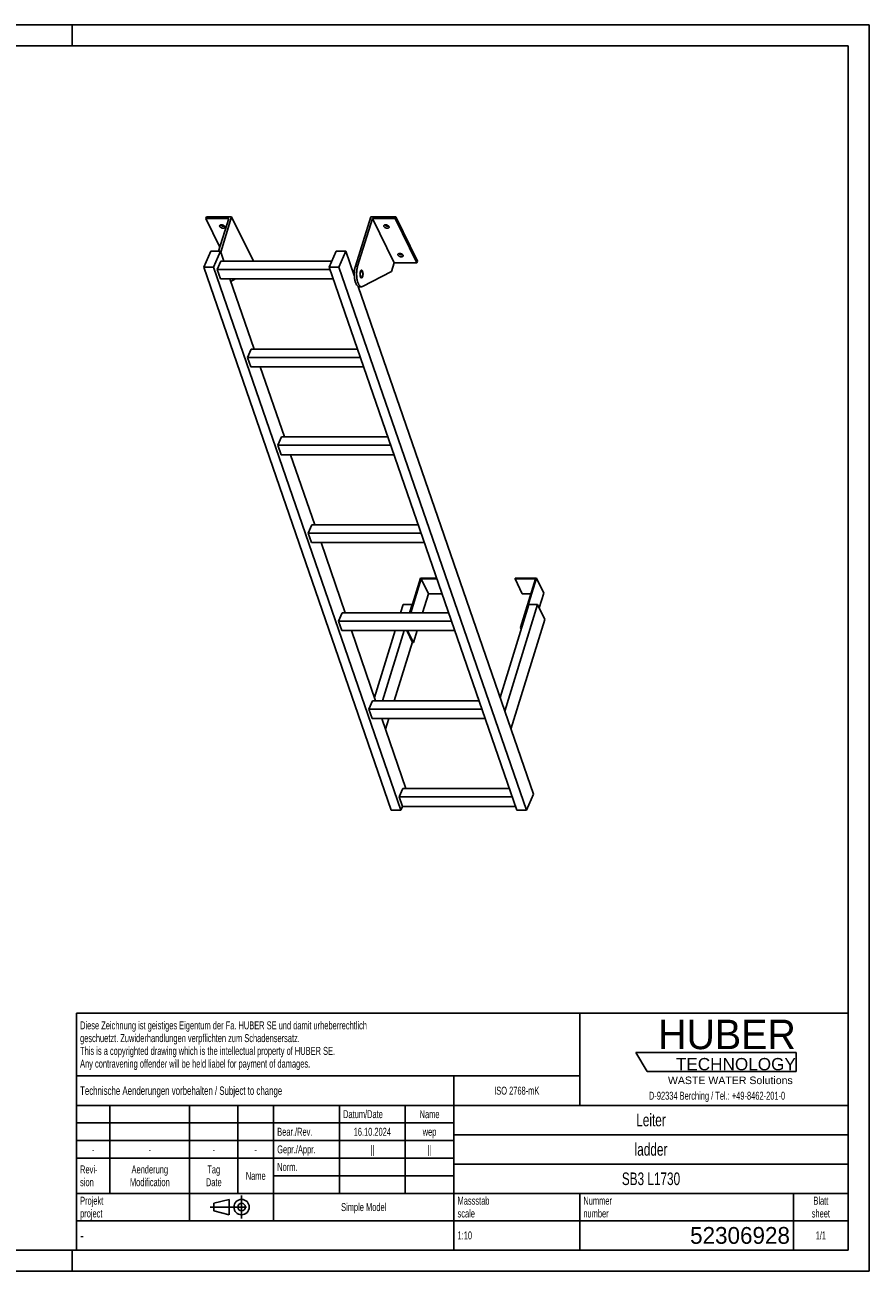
# Model space of a CAD drawing. Header units: millimetres. Extents: x 0 to 4200, y 0 to 2970.
# Tile 2 of 2: x 2187 to 4200, y 0 to 2970. Entities that reach past the tile are written whole.
import ezdxf

# ---------------------------------------------------------------- set-up
doc = ezdxf.new("R2010")
doc.units = ezdxf.units.MM
doc.header["$LTSCALE"] = 231
doc.linetypes.add('CENTER', pattern=[0.6, 0.375, -0.075, 0.075, -0.075])
doc.layers.get('0').update_dxf_attribs({"linetype": 'CONTINUOUS'})
doc.layers.add('005_AXIS', color=7, linetype='CONTINUOUS')
doc.layers.add('HUBER_Logo_BL1', color=7, linetype='CONTINUOUS')
doc.styles.get("Standard").update_dxf_attribs({"font": 'txt', "width": 0.7})
doc.styles.add('TEXTSTYLE_2', font='txt')
doc.styles.add('TEXTSTYLE_3', font='arial.ttf')
doc.styles.add('TEXTSTYLE_5', font='txt', dxfattribs={"width": 0.8})
doc.styles.add('TEXTSTYLE_6', font='txt')

# ---------------------------------------------------------------- blocks, each defined once
blk = doc.blocks.new('HUBER_LOGO_BL1', base_point=(3837.5, 503.7))
at = {"layer": 'HUBER_Logo_BL1', "color": 5, "linetype": 'Continuous'}
for p, q in [((4026.4, 521), (3643.9, 521)), ((3643.9, 521), (3670.9, 476)), ((4026.4, 521), (4026.4, 476)), ((3670.9, 476), (4026.4, 476))]:
    blk.add_line(p, q, dxfattribs=at)
at = {"layer": 'HUBER_Logo_BL1', "color": 2, "linetype": 'Continuous', "attachment_point": 3, "line_spacing_factor": 0.78}
for s, insert, char_height, width, style in [('HUBER\\P\\fArial;\\H29.25;TECHNOLOGY ', (4025.4, 599.1), 70.2, 387.672, 'TEXTSTYLE_2'), ('WASTE WATER Solutions', (4018, 463.6), 18, 297.033, 'TEXTSTYLE_3')]:
    blk.add_mtext(s, dxfattribs=dict(at, insert=insert, char_height=char_height, width=width, style=style))
at = {"layer": 'HUBER_Logo_BL1', "color": 2, "linetype": 'Continuous', "insert": (3837.5, 427.4), "char_height": 19, "width": 810.893, "attachment_point": 2, "line_spacing_factor": 0.96}
blk.add_mtext('D-92334 Berching / Tel.: +49-8462-201-0', dxfattribs=at)
blk = doc.blocks.new('PROJEKTIONSMETHODE_1_BL2', base_point=(2680, 152.5))
at = {"color": 2, "linetype": 'CENTER'}
for p, q in [((2703.8, 180), (2703.8, 125)), ((2628.7, 152.5), (2731.3, 152.5))]:
    blk.add_line(p, q, dxfattribs=at)
at = {"color": 2, "linetype": 'Continuous'}
for p, q in [((2637.8, 161.7), (2674.5, 170.8)), ((2637.8, 143.3), (2637.8, 161.7)), ((2674.5, 134.2), (2674.5, 170.8)), ((2637.8, 143.3), (2674.5, 134.2))]:
    blk.add_line(p, q, dxfattribs=at)
for radius in [18.3, 9.17]:
    blk.add_circle((2703.8, 152.5), radius, dxfattribs=at)
blk = doc.blocks.new('*T11')
at = {"color": 3, "linetype": 'Continuous'}
for p, q in [((0, 0), (1840, 0)), ((0, 0), (0, -565)), ((1200, 0), (1200, -220)), ((1840, 0), (1840, -565)), ((0, -150), (1200, -150)), ((900, -150), (900, -565)), ((0, -220), (1840, -220)), ((80, -220), (80, -430)), ((270, -220), (270, -495)), ((385, -220), (385, -430)), ((470, -220), (470, -495)), ((627, -220), (627, -430)), ((784, -220), (784, -430)), ((0, -262), (900, -262)), ((900, -290), (1840, -290)), ((0, -304), (900, -304)), ((0, -346), (900, -346)), ((900, -360), (1840, -360)), ((470, -388), (900, -388)), ((0, -430), (1840, -430)), ((1200, -430), (1200, -565)), ((1710, -430), (1710, -565)), ((0, -495), (1840, -495)), ((0, -565), (1840, -565))]:
    blk.add_line(p, q, dxfattribs=at)
at = {"color": 2, "linetype": 'Continuous', "line_spacing_factor": 0.96}
for s, insert, char_height, width, attachment_point in [('Diese Zeichnung ist geistiges Eigentum der Fa. HUBER SE und damit urheberrechtlich \\Pgeschuetzt. Zuwiderhandlungen verpflichten zum Schadensersatz.\\PThis is a copyrighted drawing which is the intellectual property of HUBER SE.\\PAny contravening offender will be held liabel for payment of damages.', (8.75, -19.9), 19, 2214.8571, 1), ('Technische Aenderungen vorbehalten / Subject to change', (8.75, -175), 20, 1524.7619, 1), ('ISO 2768-mK', (1050, -175.5), 19, 332.9524, 2), ('Datum/Date', (635.75, -231.5), 19, 292.2381, 1), ('Name', (842, -231.5), 19, 126.6667, 2), ('Leiter', (1370, -240), 30, 240, 2), ('Bear./Rev.', (478.75, -273.5), 19, 272.3333, 1), ('16.10.2024', (705.5, -273.5), 19, 273.2381, 2), ('wep', (842, -273.5), 19, 99.5238, 2), ('-', (40, -315.5), 19, 34.381, 2), ('-', (175, -315.5), 19, 34.381, 2), ('-', (327.5, -315.5), 19, 34.381, 2), ('-', (427.5, -315.5), 19, 34.381, 2), ('Gepr./Appr.', (478.75, -315.5), 19, 299.4762, 1), ('||', (705.5, -315.5), 19, 50.6667, 2), ('||', (842, -315.5), 19, 50.6667, 2), ('ladder', (1370, -310), 30, 251.4286, 2), ('Revi-\\Psion', (8.75, -363.3), 19, 138.4286, 1), ('Aenderung\\PModification', (175, -363.3), 19, 303.0952, 2), ('Tag\\PDate', (327.5, -363.3), 19, 117.619, 2), ('Name', (427.5, -378.5), 19, 126.6667, 2), ('Norm. ', (478.75, -357.5), 19, 175.5238, 1), ('SB3 L1730', (1370, -380), 30, 405.7143, 2), ('Projekt\\Pproject', (8.75, -437.8), 19, 183.6667, 1), ('Massstab\\Pscale', (908.75, -437.8), 19, 224.381, 1), ('Nummer\\Pnumber', (1208.75, -437.8), 19, 186.381, 1), ('Blatt\\Psheet', (1775, -437.8), 19, 137.5238, 2), ('Simple Model', (685, -453), 19, 328.4286, 2), ('1:10', (908.75, -520.5), 19, 94.0952, 1), ('1/1', (1775, -520.5), 19, 79.619, 2)]:
    blk.add_mtext(s, dxfattribs=dict(at, insert=insert, char_height=char_height, width=width, attachment_point=attachment_point))
for s, insert, char_height, width, attachment_point, style in [('-', (8.75, -517.5), 25, 18.3333, 1, 'TEXTSTYLE_5'), ('52306928', (1701.25, -510), 40, 586.6667, 3, 'TEXTSTYLE_6')]:
    blk.add_mtext(s, dxfattribs=dict(at, insert=insert, char_height=char_height, width=width, attachment_point=attachment_point, style=style))

msp = doc.modelspace()

# ---------------------------------------------------------------- linework, layer by layer
at = {"color": 7, "linetype": 'Continuous'}
for p, q in [((0, 2970), (4200, 2970)), ((4200, 0), (4200, 2970)), ((2673.061, 2508.264), (2618.718, 2508.264)), ((2673.061, 2508.264), (2649.136, 2430.842)), ((2654.008, 2428.724), (2680.04, 2512.964)), ((2975.07, 2394.681), (3011.622, 2512.964)), ((3015.696, 2508.264), (2980.596, 2394.681)), ((3067.553, 2402.59), (3015.696, 2508.264)), ((3070.038, 2508.264), (3015.696, 2508.264)), ((2613.642, 2393.023), (2630.25, 2430.842)), ((2630.25, 2430.842), (2653.276, 2430.842)), ((2653.276, 2430.842), (2636.669, 2393.023)), ((2645.77, 2387.016), (2654.51, 2406.921)), ((2661.537, 2406.921), (2653.276, 2430.842)), ((2919.09, 2406.921), (2654.51, 2406.921)), ((2731.897, 2407.29), (2731.783, 2406.921)), ((2912.987, 2393.023), (2929.595, 2430.842)), ((2929.595, 2430.842), (2952.621, 2430.842)), ((2952.621, 2430.842), (2936.014, 2393.023)), ((2972.599, 2372.989), (2952.621, 2430.842)), ((3060.628, 1098.655), (2613.642, 2393.023)), ((2636.669, 2393.023), (2613.642, 2393.023)), ((3083.655, 1098.655), (2636.669, 2393.023)), ((2653.521, 2364.57), (2645.77, 2387.016)), ((2915.062, 2387.016), (2645.77, 2387.016)), ((3359.973, 1098.655), (2912.987, 2393.023)), ((2936.014, 2393.023), (2912.987, 2393.023)), ((3382.999, 1098.655), (2936.014, 2393.023)), ((3061.352, 2382.524), (2992.058, 2346.626)), ((3067.553, 2402.59), (3061.352, 2382.524)), ((3067.553, 2402.59), (3121.895, 2402.59)), ((2653.521, 2364.57), (2922.813, 2364.57)), ((2733.881, 2197.428), (2676.162, 2364.57)), ((2689.588, 2364.57), (2678.199, 2358.67)), ((3399.607, 1136.474), (2981.649, 2346.785)), ((2984.221, 2346.033), (2989.747, 2346.033)), ((2718.114, 2177.523), (2726.855, 2197.428)), ((2725.865, 2155.077), (2718.114, 2177.523)), ((2987.406, 2177.523), (2718.114, 2177.523)), ((2980.532, 2197.428), (2726.855, 2197.428)), ((2725.865, 2155.077), (2995.157, 2155.077)), ((2806.226, 1987.935), (2748.506, 2155.077)), ((2790.459, 1968.03), (2799.199, 1987.935)), ((2798.21, 1945.584), (2790.459, 1968.03)), ((3059.751, 1968.03), (2790.459, 1968.03)), ((3052.877, 1987.935), (2799.199, 1987.935)), ((2798.21, 1945.584), (3067.502, 1945.584)), ((2878.57, 1778.441), (2820.851, 1945.584)), ((2871.544, 1778.441), (2862.803, 1758.537)), ((2870.554, 1736.091), (2862.803, 1758.537)), ((3132.095, 1758.537), (2862.803, 1758.537)), ((3125.221, 1778.441), (2871.544, 1778.441)), ((2870.554, 1736.091), (3139.846, 1736.091)), ((2950.915, 1568.948), (2893.195, 1736.091)), ((3130.593, 1651.141), (3105.194, 1568.948)), ((3107.036, 1568.948), (3131.951, 1649.574)), ((3169.182, 1651.141), (3130.593, 1651.141)), ((3131.951, 1649.574), (3169.723, 1649.574)), ((3131.951, 1649.574), (3149.338, 1614.142)), ((3356.253, 1651.141), (3355.769, 1649.574)), ((3355.769, 1649.574), (3373.156, 1614.142)), ((3355.769, 1649.574), (3404.585, 1649.574)), ((3406.911, 1651.141), (3356.253, 1651.141)), ((3404.585, 1649.574), (3368.759, 1533.642)), ((3370.601, 1533.642), (3406.911, 1651.141)), ((3406.911, 1651.141), (3424.299, 1615.709)), ((3135.372, 1568.948), (3149.338, 1614.142)), ((3149.338, 1614.142), (3181.959, 1614.142)), ((3373.156, 1614.142), (3393.636, 1614.142)), ((3413.475, 1580.683), (3424.299, 1615.709)), ((3388.467, 1588.474), (3320.013, 1366.958)), ((3409.651, 1588.474), (3331.193, 1334.584)), ((3409.651, 1588.474), (3388.467, 1588.474)), ((3427.039, 1553.043), (3409.651, 1588.474)), ((2943.888, 1568.948), (2935.148, 1549.044)), ((2942.899, 1526.598), (2935.148, 1549.044)), ((3204.44, 1549.044), (2935.148, 1549.044)), ((3197.566, 1568.948), (2943.888, 1568.948)), ((3346.148, 1291.279), (3427.039, 1553.043)), ((2942.899, 1526.598), (3212.191, 1526.598)), ((3023.259, 1359.455), (2965.54, 1526.598)), ((3097.739, 1526.598), (3111.67, 1498.21)), ((3099.582, 1526.598), (3113.513, 1498.21)), ((3113.513, 1498.21), (3122.285, 1526.598)), ((3368.759, 1533.642), (3370.455, 1530.187)), ((3368.759, 1533.642), (3370.601, 1533.642)), ((3370.601, 1533.642), (3371.167, 1532.49)), ((3111.67, 1498.21), (3113.513, 1498.21)), ((3016.233, 1359.455), (3007.492, 1339.551)), ((3276.784, 1339.551), (3007.492, 1339.551)), ((3015.243, 1317.105), (3007.492, 1339.551)), ((3269.91, 1359.455), (3016.233, 1359.455)), ((3015.243, 1317.105), (3284.535, 1317.105)), ((3095.604, 1149.962), (3037.884, 1317.105)), ((3088.577, 1149.962), (3079.837, 1130.058)), ((3349.129, 1130.058), (3079.837, 1130.058)), ((3087.588, 1107.612), (3079.837, 1130.058)), ((3342.255, 1149.962), (3088.577, 1149.962)), ((3399.607, 1136.474), (3382.999, 1098.655)), ((3087.588, 1107.612), (3083.655, 1098.655)), ((3087.588, 1107.612), (3356.88, 1107.612)), ((3083.655, 1098.655), (3060.628, 1098.655)), ((3382.999, 1098.655), (3359.973, 1098.655)), ((0, 0), (4200, 0))]:
    msp.add_line(p, q, dxfattribs=at)
at = {"color": 3, "linetype": 'Continuous'}
for p, q in [((4200, 2970), (0, 2970)), ((2300, 2970), (2300, 2920)), ((4200, 2970), (4200, 0)), ((2300, 0), (2300, 50)), ((4200, 0), (0, 0))]:
    msp.add_line(p, q, dxfattribs=at)
at = {"color": 5, "linetype": 'Continuous'}
for p, q in [((4150, 2920), (50, 2920)), ((4150, 50), (4150, 2920)), ((50, 50), (4150, 50))]:
    msp.add_line(p, q, dxfattribs=at)
at = {"color": 9, "linetype": 'Continuous'}
msp.add_line((2975.07, 2394.681), (2980.596, 2394.681), dxfattribs=at)
at = {"color": 7, "linetype": 'Continuous'}
for points, knots in [([(2975.07, 2394.681), (2974.34, 2392.321), (2973.225, 2387.231), (2972.459, 2379.272), (2972.551, 2371.066), (2973.354, 2364.38), (2974.449, 2359.415), (2975.438, 2356.106), (2976.594, 2353.181), (2977.897, 2350.693), (2979.326, 2348.686), (2980.864, 2347.195), (2982.5, 2346.255), (2983.668, 2346.033), (2984.221, 2346.033)], [0, 0, 0, 0, 0.1393862, 0.29277846, 0.4502733, 0.60148396, 0.67169736, 0.73686463, 0.79613081, 0.84889737, 0.8949307, 0.93453671, 0.96882886, 1, 1, 1, 1]), ([(2980.596, 2394.681), (2979.867, 2392.321), (2978.752, 2387.231), (2977.985, 2379.272), (2978.077, 2371.066), (2978.881, 2364.38), (2979.975, 2359.415), (2980.964, 2356.106), (2982.121, 2353.181), (2983.424, 2350.693), (2984.852, 2348.686), (2986.39, 2347.195), (2988.027, 2346.255), (2989.195, 2346.033), (2989.747, 2346.033)], [0, 0, 0, 0, 0.1393862, 0.29277846, 0.4502733, 0.60148396, 0.67169736, 0.73686463, 0.79613081, 0.84889737, 0.8949307, 0.93453671, 0.96882886, 1, 1, 1, 1]), ([(2989.747, 2346.033), (2990.138, 2346.033), (2990.941, 2346.139), (2991.693, 2346.437), (2992.058, 2346.626)], [0, 0, 0, 0, 0.48713237, 1, 1, 1, 1])]:
    msp.add_open_spline(points, degree=3, knots=knots, dxfattribs=at)
at = {"layer": '005_AXIS', "color": 7, "linetype": 'Continuous'}
for p, q in [((2620.171, 2512.964), (2618.718, 2508.264)), ((2618.718, 2508.264), (2652.063, 2440.314)), ((2680.04, 2512.964), (2620.171, 2512.964)), ((2731.897, 2407.29), (2680.04, 2512.964)), ((3071.491, 2512.964), (3011.622, 2512.964)), ((3071.491, 2512.964), (3070.038, 2508.264)), ((3121.895, 2402.59), (3070.038, 2508.264)), ((3123.348, 2407.29), (3071.491, 2512.964)), ((3123.348, 2407.29), (3121.895, 2402.59)), ((2972.916, 2383.533), (2968.958, 2383.533)), ((2989.747, 2383.533), (2987.642, 2383.533)), ((2989.747, 2368.533), (2987.645, 2368.533)), ((3089.122, 1588.474), (3083.088, 1568.948)), ((3089.122, 1588.474), (3110.307, 1588.474)), ((3110.307, 1588.474), (3104.273, 1568.948)), ((3110.872, 1587.323), (3110.307, 1588.474)), ((3070.001, 1526.598), (3020.669, 1366.958)), ((3091.185, 1526.598), (3039.534, 1359.455)), ((3067.871, 1359.455), (3111.105, 1499.361)), ((3046.803, 1291.279), (3054.784, 1317.105))]:
    msp.add_line(p, q, dxfattribs=at)
for points, knots in [([(2651.817, 2489.615), (2651.665, 2489.925), (2651.452, 2490.561), (2651.502, 2491.237), (2651.594, 2491.535)], [0, 0, 0, 0, 0.52598929, 1, 1, 1, 1]), ([(2651.594, 2491.535), (2651.655, 2491.732), (2651.841, 2492.12), (2652.284, 2492.619), (2652.875, 2493.029), (2653.88, 2493.467), (2655.409, 2493.719), (2657.397, 2493.592), (2659.426, 2493.065), (2661.292, 2492.188), (2662.807, 2491.054), (2663.552, 2490.104), (2663.791, 2489.615)], [0, 0, 0, 0, 0.0431793, 0.08863396, 0.13810718, 0.19258204, 0.31675069, 0.45771902, 0.606659, 0.75286298, 0.88624341, 1, 1, 1, 1]), ([(2664.014, 2487.696), (2663.953, 2487.499), (2663.767, 2487.111), (2663.324, 2486.612), (2662.733, 2486.202), (2661.728, 2485.764), (2660.199, 2485.512), (2658.212, 2485.639), (2656.182, 2486.166), (2654.316, 2487.042), (2652.801, 2488.177), (2652.057, 2489.127), (2651.817, 2489.615)], [0, 0, 0, 0, 0.0431793, 0.08863396, 0.13810718, 0.19258204, 0.31675069, 0.45771902, 0.606659, 0.75286298, 0.88624341, 1, 1, 1, 1]), ([(2663.186, 2490.524), (2662.42, 2490.307), (2660.696, 2490.18), (2658.128, 2490.661), (2655.735, 2491.713), (2654.384, 2492.79), (2653.873, 2493.402)], [0, 0, 0, 0, 0.23498903, 0.49999164, 0.7649988, 1, 1, 1, 1]), ([(2663.791, 2489.615), (2663.943, 2489.306), (2664.156, 2488.67), (2664.106, 2487.993), (2664.014, 2487.696)], [0, 0, 0, 0, 0.52598929, 1, 1, 1, 1]), ([(3043.268, 2489.615), (3043.116, 2489.925), (3042.903, 2490.561), (3042.953, 2491.237), (3043.045, 2491.535)], [0, 0, 0, 0, 0.52598929, 1, 1, 1, 1]), ([(3043.045, 2491.535), (3043.106, 2491.732), (3043.292, 2492.12), (3043.735, 2492.619), (3044.326, 2493.029), (3045.331, 2493.467), (3046.86, 2493.719), (3048.847, 2493.592), (3050.877, 2493.065), (3052.743, 2492.188), (3054.258, 2491.054), (3055.002, 2490.104), (3055.242, 2489.615)], [0, 0, 0, 0, 0.0431793, 0.08863396, 0.13810718, 0.19258204, 0.31675069, 0.45771902, 0.606659, 0.75286298, 0.88624341, 1, 1, 1, 1]), ([(3055.465, 2487.696), (3055.404, 2487.499), (3055.218, 2487.111), (3054.775, 2486.612), (3054.184, 2486.202), (3053.179, 2485.764), (3051.65, 2485.512), (3049.663, 2485.639), (3047.633, 2486.166), (3045.767, 2487.042), (3044.252, 2488.177), (3043.508, 2489.127), (3043.268, 2489.615)], [0, 0, 0, 0, 0.0431793, 0.08863396, 0.13810718, 0.19258204, 0.31675069, 0.45771902, 0.606659, 0.75286298, 0.88624341, 1, 1, 1, 1]), ([(3054.637, 2490.524), (3053.871, 2490.307), (3052.147, 2490.18), (3049.579, 2490.661), (3047.186, 2491.713), (3045.834, 2492.79), (3045.324, 2493.402)], [0, 0, 0, 0, 0.23498903, 0.49999164, 0.7649988, 1, 1, 1, 1]), ([(3055.242, 2489.615), (3055.394, 2489.306), (3055.607, 2488.67), (3055.557, 2487.993), (3055.465, 2487.696)], [0, 0, 0, 0, 0.52598929, 1, 1, 1, 1]), ([(3076.823, 2421.238), (3076.671, 2421.548), (3076.458, 2422.184), (3076.508, 2422.86), (3076.599, 2423.157)], [0, 0, 0, 0, 0.52598929, 1, 1, 1, 1]), ([(3076.599, 2423.157), (3076.66, 2423.355), (3076.847, 2423.743), (3077.29, 2424.242), (3077.881, 2424.652), (3078.886, 2425.089), (3080.415, 2425.342), (3082.402, 2425.215), (3084.432, 2424.688), (3086.297, 2423.811), (3087.813, 2422.676), (3088.557, 2421.726), (3088.797, 2421.238)], [0, 0, 0, 0, 0.0431793, 0.08863396, 0.13810718, 0.19258204, 0.31675069, 0.45771902, 0.606659, 0.75286298, 0.88624341, 1, 1, 1, 1]), ([(3089.02, 2419.319), (3088.959, 2419.122), (3088.773, 2418.734), (3088.33, 2418.235), (3087.738, 2417.824), (3086.734, 2417.387), (3085.205, 2417.135), (3083.217, 2417.261), (3081.188, 2417.789), (3079.322, 2418.665), (3077.807, 2419.8), (3077.062, 2420.75), (3076.823, 2421.238)], [0, 0, 0, 0, 0.0431793, 0.08863396, 0.13810718, 0.19258204, 0.31675069, 0.45771902, 0.606659, 0.75286298, 0.88624341, 1, 1, 1, 1]), ([(3088.192, 2422.147), (3087.426, 2421.93), (3085.702, 2421.803), (3083.133, 2422.284), (3080.741, 2423.336), (3079.389, 2424.413), (3078.879, 2425.024)], [0, 0, 0, 0, 0.23498903, 0.49999164, 0.7649988, 1, 1, 1, 1]), ([(3088.797, 2421.238), (3088.949, 2420.929), (3089.162, 2420.293), (3089.112, 2419.616), (3089.02, 2419.319)], [0, 0, 0, 0, 0.52598929, 1, 1, 1, 1]), ([(2989.747, 2385.283), (2989.559, 2385.283), (2989.157, 2385.198), (2988.604, 2384.844), (2988.091, 2384.288), (2987.42, 2383.225), (2986.767, 2381.466), (2986.279, 2379.005), (2986.092, 2376.273), (2986.224, 2373.518), (2986.663, 2370.994), (2987.182, 2369.452), (2987.508, 2368.787)], [0, 0, 0, 0, 0.03139335, 0.06653601, 0.10789212, 0.15653911, 0.27536242, 0.41788483, 0.57383791, 0.73088448, 0.87653102, 1, 1, 1, 1]), ([(2989.747, 2383.533), (2989.595, 2383.533), (2989.269, 2383.464), (2988.82, 2383.177), (2988.404, 2382.726), (2987.86, 2381.864), (2987.331, 2380.438), (2986.935, 2378.443), (2986.783, 2376.227), (2986.891, 2373.994), (2987.246, 2371.947), (2987.667, 2370.697), (2987.932, 2370.158)], [0, 0, 0, 0, 0.03139335, 0.06653605, 0.10789216, 0.1565391, 0.27536243, 0.41788486, 0.57383792, 0.73088446, 0.87653101, 1, 1, 1, 1]), ([(2991.987, 2383.279), (2991.84, 2383.576), (2991.537, 2384.11), (2990.991, 2384.761), (2990.394, 2385.18), (2989.952, 2385.283), (2989.747, 2385.283)], [0, 0, 0, 0, 0.31594817, 0.58208431, 0.8045575, 1, 1, 1, 1]), ([(2991.563, 2381.908), (2991.444, 2382.149), (2991.199, 2382.582), (2990.755, 2383.11), (2990.272, 2383.45), (2989.914, 2383.533), (2989.747, 2383.533)], [0, 0, 0, 0, 0.31594886, 0.58208429, 0.80455743, 1, 1, 1, 1]), ([(2989.747, 2366.783), (2989.936, 2366.783), (2990.338, 2366.868), (2990.891, 2367.222), (2991.404, 2367.778), (2992.075, 2368.842), (2992.728, 2370.6), (2993.216, 2373.061), (2993.403, 2375.794), (2993.271, 2378.548), (2992.832, 2381.072), (2992.313, 2382.614), (2991.987, 2383.279)], [0, 0, 0, 0, 0.03139335, 0.06653601, 0.10789212, 0.15653911, 0.27536242, 0.41788483, 0.57383791, 0.73088448, 0.87653102, 1, 1, 1, 1]), ([(2989.747, 2368.533), (2989.9, 2368.533), (2990.226, 2368.602), (2990.674, 2368.889), (2991.091, 2369.34), (2991.634, 2370.202), (2992.164, 2371.628), (2992.56, 2373.623), (2992.711, 2375.839), (2992.604, 2378.072), (2992.248, 2380.119), (2991.827, 2381.369), (2991.563, 2381.908)], [0, 0, 0, 0, 0.03139335, 0.06653605, 0.10789216, 0.1565391, 0.27536243, 0.41788486, 0.57383792, 0.73088446, 0.87653101, 1, 1, 1, 1]), ([(2987.508, 2368.787), (2987.654, 2368.49), (2987.958, 2367.957), (2988.504, 2367.305), (2989.101, 2366.886), (2989.542, 2366.783), (2989.747, 2366.783)], [0, 0, 0, 0, 0.31594817, 0.58208431, 0.8045575, 1, 1, 1, 1]), ([(2987.932, 2370.158), (2988.05, 2369.917), (2988.296, 2369.485), (2988.739, 2368.957), (2989.223, 2368.616), (2989.581, 2368.533), (2989.747, 2368.533)], [0, 0, 0, 0, 0.31594886, 0.58208429, 0.80455743, 1, 1, 1, 1])]:
    msp.add_open_spline(points, degree=3, knots=knots, dxfattribs=at)

# ---------------------------------------------------------------- block references
msp.add_blockref('*T11', (2310, 615))
at = {"color": 2, "linetype": 'Continuous'}
msp.add_blockref('PROJEKTIONSMETHODE_1_BL2', (2680, 152.5), dxfattribs=at)
at = {"layer": 'HUBER_Logo_BL1'}
msp.add_blockref('HUBER_LOGO_BL1', (3837.497, 503.742), dxfattribs=at)

doc.saveas('drawing.dxf')
